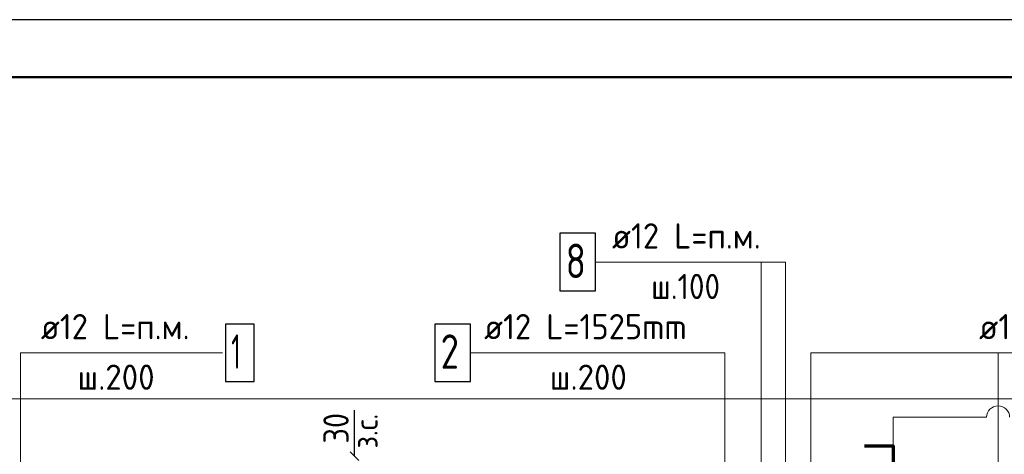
# Model space of a CAD drawing. Header units: millimetres. Extents: x 0 to 42000, y 0 to 29700.
# Tile 20 of 29: x 4693 to 13271, y 25916 to 29700. Entities that reach past the tile are written whole.
import ezdxf

# ---------------------------------------------------------------- set-up
doc = ezdxf.new("R2010")
doc.units = ezdxf.units.MM
for name, color, linetype, lineweight in [('Standard', 7, 'Continuous', 25), ('Обрамление Г-обр.', 52, 'Continuous', 25), ('Обрамление П-обр. равн.', 52, 'Continuous', 25), ('Обрамление проемов стержнями', 52, 'Continuous', 25), ('Общий01', 7, 'Continuous', 13), ('Позиционная метка номер позиции', 7, 'Continuous', 13), ('Фоновоя арматура Х1', 52, 'Continuous', 25)]:
    doc.layers.add(name, color=color, linetype=linetype, lineweight=lineweight)
doc.layers.add('Размерная выноска', color=7, linetype='Continuous')
doc.styles.add('ISOCPEUR', font='txt')

msp = doc.modelspace()

# ---------------------------------------------------------------- linework, layer by layer
at = {"layer": 'Standard', "color": 7, "linetype": 'Continuous', "lineweight": 25, "transparency": 33554687}
msp.add_line((7646.6, 25862.5), (7571.6, 25937.5), dxfattribs=at)
at = {"layer": 'Standard', "color": 7, "linetype": 'Continuous', "lineweight": -3, "transparency": 33554687}
msp.add_line((7609.1, 25900), (7609.1, 25975), dxfattribs=at)
at = {"layer": 'Standard', "color": 7, "linetype": 'Continuous', "lineweight": 25, "transparency": 33554687}
msp.add_lwpolyline([(0, 0), (42000, 0), (42000, 29700), (0, 29700), (0, 0)], close=True, dxfattribs=at)
at = {"layer": 'Standard', "color": 7, "linetype": 'Continuous', "lineweight": 50, "transparency": 33554687}
msp.add_lwpolyline([(2000, 29200), (41500, 29200), (41500, 500), (2000, 500), (2000, 29200)], close=True, dxfattribs=at)
at = {"layer": 'Standard', "color": 7, "linetype": 'Continuous', "lineweight": 13, "transparency": 33554687}
msp.add_lwpolyline([(41500, 29200), (2000, 29200), (2000, 6000), (41500, 6000), (41500, 29200)], dxfattribs=at)
at = {"layer": 'Standard', "color": 254, "linetype": 'Continuous', "lineweight": 18, "true_color": 0xc4c4ff, "transparency": 33554687}
msp.add_lwpolyline([(3566.8, 19080.7), (24081.1, 19080.7), (24081.1, 26400), (3566.8, 26400), (3566.8, 19080.7)], dxfattribs=at)
at = {"layer": 'Обрамление П-обр. равн.', "color": 7, "linetype": 'Continuous', "lineweight": 25, "transparency": 33554687}
msp.add_lwpolyline([(8310.3, 26550), (8620.3, 26550), (8620.3, 27050), (8310.3, 27050), (8310.3, 26550)], dxfattribs=at)
at = {"layer": 'Обрамление проемов стержнями', "color": 7, "linetype": 'Continuous', "lineweight": 25, "transparency": 33554687}
msp.add_lwpolyline([(9399.8, 27340), (9709.8, 27340), (9709.8, 27840), (9399.8, 27840), (9399.8, 27340)], dxfattribs=at)
at = {"layer": 'Общий01', "color": 7, "linetype": 'Continuous', "lineweight": 70, "transparency": 33554687}
msp.add_lwpolyline([(12053.2, 25988.4), (12303.2, 25988.4), (12303.2, 25738.4)], dxfattribs=at)
at = {"layer": 'Позиционная метка номер позиции', "color": 7, "linetype": 'Continuous', "lineweight": 13, "transparency": 33554687}
for points in [[(11364.8, 25590), (11364.8, 27590), (9709.8, 27590)], [(11364.8, 23210), (11152.7, 23422.1), (11152.7, 27590)], [(6460.7, 26800), (4700.7, 26800), (4700.7, 24230)], [(10835.3, 25660), (10835.3, 26800), (8620.3, 26800)], [(12034.8, 23900), (11584.8, 23900), (11584.8, 26800), (15209.8, 26800)], [(13464.8, 23210), (13217.3, 23457.5), (13217.3, 26800)], [(12303.2, 25988.4), (12303.2, 26238.4), (13117.3, 26238.4)]]:
    msp.add_lwpolyline(points, dxfattribs=at)
msp.add_arc((13217.3, 26238.4), 100, 0, 180, dxfattribs=at)
at = {"layer": 'Размерная выноска', "color": 7, "linetype": 'Continuous', "lineweight": -3, "transparency": 33554687}
msp.add_line((7609.1, 25900), (7609.1, 26300), dxfattribs=at)
at = {"layer": 'Фоновоя арматура Х1', "color": 7, "linetype": 'Continuous', "lineweight": 25, "transparency": 33554687}
msp.add_lwpolyline([(6485.7, 26550), (6735.7, 26550), (6735.7, 27050), (6485.7, 27050), (6485.7, 26550)], dxfattribs=at)

# ---------------------------------------------------------------- texts
at = {"layer": 'Standard', "color": 7, "linetype": 'Continuous', "lineweight": 18, "transparency": 33554687, "insert": (7811.8, 25966.4), "char_height": 200, "width": 459.942, "attachment_point": 7, "rotation": 90, "style": 'ISOCPEUR'}
msp.add_mtext('\\W0.90;з.с.', dxfattribs=at)
at = {"layer": 'Standard', "color": 7, "linetype": 'Continuous', "lineweight": 25, "transparency": 33554687, "insert": (7559.1, 26009.7), "char_height": 220, "width": 403.932, "attachment_point": 7, "rotation": 90, "style": 'ISOCPEUR'}
msp.add_mtext('\\W0.87;30', dxfattribs=at)
at = {"layer": 'Обрамление Г-обр.', "color": 7, "linetype": 'Continuous', "lineweight": 13, "transparency": 33554687, "insert": (13050.8, 26917.3), "char_height": 220, "width": 2172.605, "attachment_point": 7, "style": 'ISOCPEUR'}
msp.add_mtext('\\W0.96;ø12 L=2940mm ', dxfattribs=at)
at = {"layer": 'Обрамление П-обр. равн.', "color": 7, "linetype": 'Continuous', "lineweight": 13, "transparency": 33554687, "attachment_point": 7, "style": 'ISOCPEUR'}
for s, insert, char_height, width in [('\\W0.94;ø12 L=1525mm ', (8739.3, 26917.3), 220, 2104.376), ('\\W0.78;2', (8360.3, 26660), 300, 326.407), ('\\W0.95;ш.200 ', (9311.3, 26477.3), 220, 962.122)]:
    msp.add_mtext(s, dxfattribs=dict(at, insert=insert, char_height=char_height, width=width))
at = {"layer": 'Обрамление проемов стержнями', "color": 7, "linetype": 'Continuous', "lineweight": 13, "transparency": 33554687, "attachment_point": 7, "style": 'ISOCPEUR'}
for s, insert, char_height, width in [('\\W0.94;ø12 L=п.м. ', (9853.8, 27707.3), 220, 1599.141), ('\\W0.78;8', (9449.8, 27450), 300, 326.407), ('\\W0.90;ш.100 ', (10194.8, 27267.3), 220, 912.9)]:
    msp.add_mtext(s, dxfattribs=dict(at, insert=insert, char_height=char_height, width=width))
at = {"layer": 'Фоновоя арматура Х1', "color": 7, "linetype": 'Continuous', "lineweight": 13, "transparency": 33554687, "attachment_point": 7, "style": 'ISOCPEUR'}
for s, insert, char_height, width in [('\\W0.94;ø12 L=п.м. ', (4877.7, 26917.3), 220, 1599.141), ('\\W0.56;1', (6535.7, 26660), 300, 233.343), ('\\W0.95;ш.200 ', (5196.7, 26477.3), 220, 962.136)]:
    msp.add_mtext(s, dxfattribs=dict(at, insert=insert, char_height=char_height, width=width))

doc.saveas('drawing.dxf')
